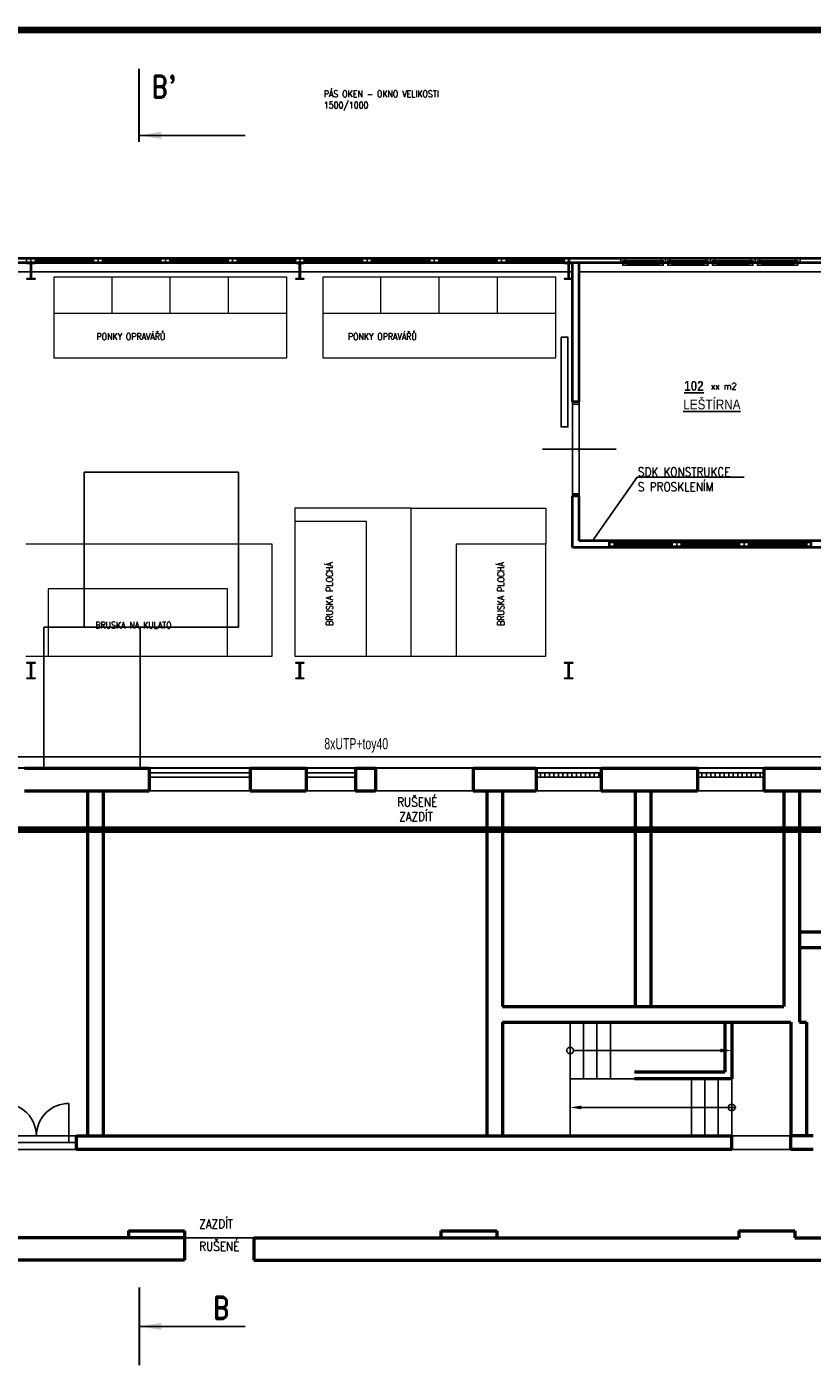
# Model space of a CAD drawing. Header units: millimetres. Extents: x -29135 to 388014, y -22277 to 596511.
# Tile 6 of 12: x 325433 to 342958, y -13082 to 16770. Entities that reach past the tile are written whole.
import ezdxf
from ezdxf.lldxf.tags import DXFTag

# ---------------------------------------------------------------- set-up
doc = ezdxf.new("R2010")
doc.units = ezdxf.units.MM
for name, color, linetype in [('_SK popis', 3, 'Continuous'), ('_strukturka', 3, 'Continuous'), ('IN_C_CERCHOVANA', 7, 'DIVIDE'), ('IN_C_TENKA', 7, 'Continuous'), ('IN_HELP', 6, 'Continuous'), ('IN_LEGENDA_M', 3, 'Continuous'), ('IN_NS_TENKA', 7, 'Continuous'), ('IN_NS_VYPLNE OTVORU', 7, 'Continuous'), ('IN_TEXT', 7, 'Continuous'), ('IN_VYPLNE OTVORU', 7, 'Continuous')]:
    doc.layers.add(name, color=color, linetype=linetype)
for name, color, linetype, lineweight in [('IN_C_TLUSTA', 7, 'Continuous', 50), ('IN_NS_TLUSTA', 7, 'Continuous', 40), ('IN_SLOUPY', 7, 'Continuous', 30)]:
    doc.layers.add(name, color=color, linetype=linetype, lineweight=lineweight)
doc.styles.add('Koty', font='romand.shx', dxfattribs={"width": 0.9})
doc.styles.add('ROMAND', font='romand.shx', dxfattribs={"width": 0.85})
doc.styles.add('ROMANS', font='ic-romans.shx', dxfattribs={"width": 0.8})
tags = doc.linetypes.add('DASHDOT', pattern=[0.5, 0.25, -0.125, 0, -0.125]).pattern_tags.tags
tags[10:11] = [DXFTag(74, 4), DXFTag(75, 0), DXFTag(340, '0'), DXFTag(46, 0.0), DXFTag(50, 0.0), DXFTag(44, 0.0), DXFTag(45, 0.0)]
tags[8:9] = [DXFTag(74, 4), DXFTag(75, 0), DXFTag(340, '0'), DXFTag(46, 0.0), DXFTag(50, 0.0), DXFTag(44, 0.0), DXFTag(45, 0.0)]
tags[6:7] = [DXFTag(74, 4), DXFTag(75, 0), DXFTag(340, '0'), DXFTag(46, 0.0), DXFTag(50, 0.0), DXFTag(44, 0.0), DXFTag(45, 0.0)]
tags[4:5] = [DXFTag(74, 4), DXFTag(75, 0), DXFTag(340, '0'), DXFTag(46, 0.0), DXFTag(50, 0.0), DXFTag(44, 0.0), DXFTag(45, 0.0)]
tags = doc.linetypes.add('DIVIDE', pattern=[8, 3, -1.5, 0.25, -1.5, 0.25, -1.5]).pattern_tags.tags
tags[14:15] = [DXFTag(74, 4), DXFTag(75, 0), DXFTag(340, '0'), DXFTag(46, 0.0), DXFTag(50, 0.0), DXFTag(44, 0.0), DXFTag(45, 0.0)]
tags[12:13] = [DXFTag(74, 4), DXFTag(75, 0), DXFTag(340, '0'), DXFTag(46, 0.0), DXFTag(50, 0.0), DXFTag(44, 0.0), DXFTag(45, 0.0)]
tags[10:11] = [DXFTag(74, 4), DXFTag(75, 0), DXFTag(340, '0'), DXFTag(46, 0.0), DXFTag(50, 0.0), DXFTag(44, 0.0), DXFTag(45, 0.0)]
tags[8:9] = [DXFTag(74, 4), DXFTag(75, 0), DXFTag(340, '0'), DXFTag(46, 0.0), DXFTag(50, 0.0), DXFTag(44, 0.0), DXFTag(45, 0.0)]
tags[6:7] = [DXFTag(74, 4), DXFTag(75, 0), DXFTag(340, '0'), DXFTag(46, 0.0), DXFTag(50, 0.0), DXFTag(44, 0.0), DXFTag(45, 0.0)]
tags[4:5] = [DXFTag(74, 4), DXFTag(75, 0), DXFTag(340, '0'), DXFTag(46, 0.0), DXFTag(50, 0.0), DXFTag(44, 0.0), DXFTag(45, 0.0)]
tags = doc.linetypes.add('TEČKOVANÁ', pattern=[6.35, 0, -6.35]).pattern_tags.tags
tags[6:7] = [DXFTag(74, 4), DXFTag(75, 0), DXFTag(340, '0'), DXFTag(46, 0.0), DXFTag(50, 0.0), DXFTag(44, 0.0), DXFTag(45, 0.0)]
tags[4:5] = [DXFTag(74, 4), DXFTag(75, 0), DXFTag(340, '0'), DXFTag(46, 0.0), DXFTag(50, 0.0), DXFTag(44, 0.0), DXFTag(45, 0.0)]
doc.dimstyles.new('IN_100', dxfattribs={"dimtxt": 200, "dimasz": 80, "dimexe": 40, "dimexo": 250, "dimgap": 150, "dimtad": 1, "dimtoh": 1, "dimdec": 4, "dimdsep": 46, "dimlunit": 6, "dimtxsty": 'Koty', "dimblk": 'ARCHTICK', "dimcen": 0.09, "dimclre": 256, "dimclrt": 7, "dimadec": 0, "dimazin": 0, "dimtfac": 1, "dimtdec": 4, "dimtofl": 0, "dimtmove": 1, "dimatfit": 3, "dimfxl": 1, "dimtolj": 1, "dimtzin": 0, "dimarcsym": 0})

# ---------------------------------------------------------------- blocks, each defined once
blk = doc.blocks.new('_ArchTick')
at = {"color": 0, "linetype": 'ByBlock', "lineweight": 13, "transparency": 33554687, "const_width": 0.15}
blk.add_lwpolyline([(-0.5, -0.5), (0.5, 0.5)], dxfattribs=at)

msp = doc.modelspace()

# ---------------------------------------------------------------- linework, layer by layer
at = {"color": 7, "linetype": 'Continuous', "lineweight": 15, "transparency": 33554687}
for p, q in [((327335.47609, 11184.98494), (326035.4759, 11184.98494)), ((326035.4759, 11184.98494), (326035.4759, 10384.98571)), ((327335.47609, 10384.98571), (327335.47609, 11184.98494)), ((328635.4758, 11184.98494), (327335.47609, 11184.98494)), ((328635.4758, 10384.98571), (328635.4758, 11184.98494)), ((329935.47552, 11184.98494), (328635.4758, 11184.98494)), ((329935.47552, 10384.98571), (329935.47552, 11184.98494)), ((331235.47571, 11184.98494), (329935.47552, 11184.98494)), ((331235.47571, 10384.98571), (331235.47571, 11184.98494)), ((333335.47609, 11184.98494), (332035.4759, 11184.98494)), ((332035.4759, 11184.98494), (332035.4759, 10384.98571)), ((333335.47609, 10384.98571), (333335.47609, 11184.98494)), ((334635.47628, 11184.98494), (333335.47609, 11184.98494)), ((334635.47628, 10384.98571), (334635.47628, 11184.98494)), ((335935.47552, 11184.98494), (334635.47628, 11184.98494)), ((335935.47552, 10384.98571), (335935.47552, 11184.98494)), ((337235.47666, 11184.98494), (335935.47552, 11184.98494)), ((337235.47666, 10384.98571), (337235.47666, 11184.98494)), ((326035.4759, 10384.98571), (331235.47571, 10384.98571)), ((326035.4759, 10384.98571), (326035.4759, 9384.98571)), ((331235.47571, 9384.98571), (331235.47571, 10384.98571)), ((332035.4759, 10384.98571), (337235.47666, 10384.98571)), ((332035.4759, 10384.98571), (332035.4759, 9384.98571)), ((337235.47666, 9384.98571), (337235.47666, 10384.98571)), ((326035.4759, 9384.98571), (331235.47571, 9384.98571)), ((332035.4759, 9384.98571), (337235.47666, 9384.98571))]:
    msp.add_line(p, q, dxfattribs=at)
at = {"linetype": 'TEČKOVANÁ', "lineweight": 13, "ltscale": 20, "transparency": 33554687}
for p, q in [((334010.47666, 6032.43438), (331410.47628, 6032.43438)), ((331410.47628, 6032.43438), (331410.47628, 5732.43514)), ((334010.47666, 2732.43514), (334010.47666, 6032.43438)), ((334010.47666, 2732.43514), (334010.47666, 6032.43438)), ((334010.47666, 6032.43438), (337010.47666, 6032.43438)), ((337010.47666, 6032.43438), (337010.47666, 5232.43514)), ((330910.47629, 5232.43514), (325410.47581, 5232.43514)), ((330910.47629, 2732.43514), (330910.47629, 5232.43514)), ((325410.47581, 2732.43514), (325910.47581, 2732.43514)), ((329910.47628, 2732.43514), (330910.47629, 2732.43514)), ((333010.47666, 2732.43514), (334010.47666, 2732.43514)), ((334010.47666, 2732.43514), (335010.47667, 2732.43514))]:
    msp.add_line(p, q, dxfattribs=at)
at = {"linetype": 'Continuous', "lineweight": 15, "transparency": 33554687}
for p, q in [((331410.47628, 5732.43514), (331410.47628, 2732.43514)), ((333010.47666, 5732.43514), (331410.47628, 5732.43514)), ((333010.47666, 2732.43514), (333010.47666, 5732.43514)), ((335010.47667, 5232.43514), (335010.47667, 2732.43514)), ((337010.47666, 5232.43514), (335010.47667, 5232.43514)), ((337010.47666, 2732.43514), (337010.47666, 5232.43514)), ((325910.47581, 4232.43514), (325910.47581, 2732.43514)), ((329910.47628, 4232.43514), (325910.47581, 4232.43514)), ((329910.47628, 2732.43514), (329910.47628, 4232.43514)), ((325910.47581, 2732.43514), (329910.47628, 2732.43514)), ((331410.47628, 2732.43514), (333010.47666, 2732.43514)), ((335010.47667, 2732.43514), (337010.47666, 2732.43514))]:
    msp.add_line(p, q, dxfattribs=at)
at = {"layer": '_strukturka'}
msp.add_line((323524.49518, 487.79447), (347252.03397, 487.79447), dxfattribs=at)
at = {"layer": 'IN_C_CERCHOVANA', "ltscale": 50, "transparency": 33554687}
for p, q in [((341160.47666, -7967.56486), (342480.47666, -7967.56486)), ((324755.47667, -8267.56486), (326540.47666, -8267.56486)), ((341160.47666, -8267.56486), (342480.47666, -8267.56486)), ((328950.47666, -10237.56486), (330500.47666, -10237.56486))]:
    msp.add_line(p, q, dxfattribs=at)
at = {"layer": 'IN_C_TENKA', "color": 8, "transparency": 33554687}
for p, q in [((326710.47666, 6832.43514), (326710.47666, 3382.43514)), ((326710.47666, 6832.43514), (330160.47666, 6832.43514)), ((330160.47666, 6832.43514), (330160.47666, 3382.43514)), ((325810.47666, 3382.43514), (325810.47666, 232.43514)), ((325810.47666, 3382.43514), (327965.47666, 3382.43514)), ((326710.47666, 3382.43514), (330160.47666, 3382.43514)), ((327965.47666, 3382.43514), (327965.47666, 232.43514))]:
    msp.add_line(p, q, dxfattribs=at)
at = {"layer": 'IN_C_TENKA', "transparency": 33554687}
for p, q in [((328165.47666, 232.43514), (330415.47666, 232.43514)), ((331665.47666, 232.43514), (332765.47666, 232.43514)), ((336795.47666, 232.43514), (338245.47666, 232.43514)), ((340395.47666, 232.43514), (341875.47666, 232.43514)), ((328165.47666, -267.56486), (330415.47666, -267.56486)), ((331665.47666, -267.56486), (332765.47666, -267.56486)), ((333215.47666, -267.56486), (335395.47666, -267.56486)), ((336795.47666, -267.56486), (338245.47666, -267.56486)), ((340395.47666, -267.56486), (341875.47666, -267.56486)), ((337555.47666, -5427.56486), (337555.47666, -7967.56486)), ((337855.47667, -5427.56486), (337855.47666, -6697.56486)), ((338155.47667, -5427.56486), (338155.47666, -6697.56486)), ((338455.47667, -5427.56486), (338455.47666, -6697.56486)), ((341160.47666, -6697.56486), (337555.47666, -6697.56486)), ((340260.47666, -6697.56485), (340260.47666, -7967.56485)), ((340560.47666, -6697.56486), (340560.47666, -7967.56486)), ((340860.47666, -6697.56486), (340860.47666, -7967.56486))]:
    msp.add_line(p, q, dxfattribs=at)
at = {"layer": 'IN_C_TENKA'}
for p, q in [((336045.47666, -7967.56486), (336045.47666, -5427.56486)), ((336045.47666, -5427.56486), (341160.47666, -5427.56486)), ((341160.47666, -5427.56486), (341160.47666, -7967.56486)), ((341160.47666, -7967.56486), (336045.47666, -7967.56486))]:
    msp.add_line(p, q, dxfattribs=at)
at = {"layer": 'IN_C_TENKA', "transparency": 33554687}
msp.add_lwpolyline([(338058.04403, 5302.43514), (339050.36463, 6724.11379), (341437.27849, 6724.11379)], dxfattribs=at)
for centre in [(337555.47666, -6062.56486), (341160.47667, -7332.56485)]:
    msp.add_circle(centre, 75, dxfattribs=at)
at = {"layer": 'IN_C_TLUSTA', "transparency": 33554687}
for p, q in [((325380.47666, 232.43514), (328165.47666, 232.43514)), ((328165.47666, 232.43514), (328165.47666, -267.56486)), ((330415.47666, 232.43514), (330415.47666, -267.56486)), ((330415.47666, 232.43514), (331665.47666, 232.43514)), ((331665.47666, 232.43514), (331665.47666, -267.56486)), ((332765.47666, 232.43514), (332765.47666, -267.56486)), ((332765.47666, 232.43514), (333215.47666, 232.43514)), ((333215.47666, 232.43514), (333215.47666, -267.56486)), ((335395.47666, 232.43514), (335395.47666, -267.56486)), ((335395.47666, 232.43514), (336795.47666, 232.43514)), ((336795.47666, 232.43514), (336795.47666, -267.56486)), ((338245.47666, 232.43514), (338245.47666, -267.56486)), ((338245.47666, 232.43514), (340395.47666, 232.43514)), ((340395.47666, 232.43514), (340395.47666, -267.56486)), ((341875.47666, 232.43514), (341875.47666, -267.56486)), ((341875.47666, 232.43514), (343945.47666, 232.43514)), ((325380.47666, -267.56486), (328165.47666, -267.56486)), ((326785.47666, -267.56486), (326785.47666, -7967.56486)), ((327135.47666, -267.56486), (327135.47666, -7967.56486)), ((330415.47666, -267.56486), (331665.47666, -267.56486)), ((332765.47666, -267.56486), (333215.47666, -267.56486)), ((335395.47666, -267.56486), (336795.47666, -267.56486)), ((335695.47666, -267.56486), (335695.47666, -7967.56486)), ((336045.47666, -267.56486), (336045.47666, -5077.56486)), ((338245.47666, -267.56486), (340395.47666, -267.56486)), ((339005.47666, -267.56486), (339005.47666, -5077.56486)), ((339355.47666, -267.56486), (339355.47666, -5077.56486)), ((341875.47666, -267.56486), (343945.47666, -267.56486)), ((342320.47666, -267.56486), (342320.47666, -5077.56486)), ((342670.47666, -267.56486), (342670.47666, -5427.56486)), ((342670.47666, -3417.56486), (347610.47666, -3417.56486)), ((342670.47666, -3767.56486), (347610.47666, -3767.56486)), ((336045.47666, -5077.56486), (340825.47666, -5077.56486)), ((339255.47666, -5077.56486), (342320.47666, -5077.56486)), ((336045.47666, -5427.56486), (342480.47666, -5427.56486)), ((336045.47666, -5427.56486), (336045.47666, -7967.56486)), ((341010.47666, -5427.56486), (341010.47666, -6547.56486)), ((341160.47666, -5427.56486), (341160.47666, -6697.56486)), ((342480.47666, -5427.56486), (342480.47666, -7967.56486)), ((342670.47666, -5427.56486), (342830.47666, -5427.56486)), ((342830.47666, -5427.56486), (342830.47666, -7967.56486)), ((341010.47666, -6547.56486), (338989.03612, -6547.56486)), ((341160.47666, -6697.56486), (338989.03612, -6697.56486)), ((326540.47666, -8267.56486), (326540.47666, -7967.56486)), ((326540.47666, -7967.56486), (341160.47666, -7967.56486)), ((341160.47666, -8267.56486), (341160.47666, -7967.56486)), ((342480.47666, -8267.56486), (342480.47666, -7967.56486)), ((342980.47666, -7967.56486), (342480.47666, -7967.56486)), ((341160.47666, -8267.56486), (326540.47666, -8267.56486)), ((342980.47666, -8267.56486), (342480.47666, -8267.56486)), ((327700.47666, -10087.56486), (328950.47666, -10087.56486)), ((327700.47666, -10087.56486), (327700.47666, -10237.56486)), ((328950.47666, -10087.56486), (328950.47666, -10237.56486)), ((334670.47666, -10087.56486), (335920.47666, -10087.56486)), ((334670.47666, -10087.56486), (334670.47666, -10237.56486)), ((335920.47666, -10087.56486), (335920.47666, -10237.56486)), ((341320.47666, -10087.56486), (342570.47666, -10087.56486)), ((341320.47666, -10087.56486), (341320.47666, -10237.56486)), ((342570.47666, -10087.56486), (342570.47666, -10237.56486)), ((328950.47666, -10237.56486), (322287.99493, -10237.56486)), ((328950.47666, -10237.56486), (328950.47666, -10737.56486)), ((330500.47666, -10237.56486), (330500.47666, -10737.56486)), ((330500.47666, -10237.56486), (337100.47666, -10237.56486)), ((335920.47666, -10237.56486), (341320.47666, -10237.56486)), ((342570.47666, -10237.56486), (347970.47666, -10237.56486)), ((328950.47666, -10737.56486), (313770.47666, -10737.56486)), ((330500.47666, -10737.56486), (360029.3649, -10737.56486))]:
    msp.add_line(p, q, dxfattribs=at)
at = {"layer": 'IN_HELP', "color": 9, "transparency": 33554687, "const_width": 150}
msp.add_lwpolyline([(322560.47666, 16694.78997), (360281.56415, 16694.78997), (360281.56415, -1134.40668), (322560.47666, -1134.40668)], close=True, dxfattribs=at)
at = {"layer": 'IN_HELP', "color": 7, "lineweight": 30, "transparency": 33554687}
msp.add_lwpolyline([(322560.47666, 11602.43514), (355760.47666, 11602.43514), (355760.47666, 2502.43514), (354410.47666, 2502.43514), (354410.47666, 2402.43514), (348810.47666, 2402.43514), (348810.47666, 2502.43514), (347460.47666, 2502.43514), (347460.47666, 1002.43514), (347560.47666, 1002.43514), (347560.47666, 232.43514), (322560.47666, 232.43514)], close=True, dxfattribs=at)
at = {"layer": 'IN_NS_TENKA', "transparency": 33554687}
for p, q in [((337610.47666, 11302.43514), (296210.47666, 11302.43514)), ((344540.47666, 11302.43514), (337760.47666, 11302.43514))]:
    msp.add_line(p, q, dxfattribs=at)
at = {"layer": 'IN_NS_TLUSTA', "transparency": 33554687}
for p, q in [((355760.47666, 11602.43514), (295910.47666, 11602.43514)), ((355660.47666, 11502.43514), (296010.47666, 11502.43514)), ((337525.47666, 11602.43514), (337525.47666, 11502.43514)), ((337610.47666, 8402.43514), (337610.47666, 11502.43514)), ((337760.47666, 8402.43514), (337760.47666, 11502.43514)), ((337760.47666, 8402.43514), (337610.47666, 8402.43514)), ((337610.47666, 5152.43514), (337610.47666, 6302.43514)), ((337760.47666, 6302.43514), (337610.47666, 6302.43514)), ((337760.47666, 5302.43514), (337760.47666, 6302.43514)), ((347290.47666, 5152.43514), (337610.47666, 5152.43514)), ((344540.47666, 5302.43514), (337760.47666, 5302.43514)), ((338435.47666, 5152.43514), (338435.47666, 5302.43514)), ((342935.47666, 5152.43514), (342935.47666, 5302.43514))]:
    msp.add_line(p, q, dxfattribs=at)
at = {"layer": 'IN_NS_VYPLNE OTVORU', "transparency": 33554687}
for p, q in [((337610.47666, 8402.43514), (337610.47666, 6302.43514)), ((337760.47666, 8402.43514), (337760.47666, 6302.43514)), ((337760.47666, 8352.43514), (337610.47666, 8352.43514)), ((337760.47666, 6352.43514), (337610.47666, 6352.43514))]:
    msp.add_line(p, q, dxfattribs=at)
msp.add_lwpolyline([(337356.22329, 9846.72355), (337506.22329, 9846.72355), (337506.22329, 7846.72355), (337356.22329, 7846.72355)], close=True, dxfattribs=at)
at = {"layer": 'IN_SLOUPY', "transparency": 33554687}
for points in [[(325521.47666, 11173.13514), (325521.47666, 11471.73514, 0.4142135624), (325503.47666, 11489.73514), (325440.47666, 11489.73514), (325440.47666, 11502.43514), (325610.47666, 11502.43514), (325610.47666, 11489.73514), (325547.47666, 11489.73514, 0.4142135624), (325529.47666, 11471.73514), (325529.47666, 11173.13514, 0.4142135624), (325547.47666, 11155.13514), (325610.47666, 11155.13514), (325610.47666, 11142.43514), (325440.47666, 11142.43514), (325440.47666, 11155.13514), (325503.47666, 11155.13514, 0.4142135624), (325521.47666, 11173.13514)], [(331521.47666, 11173.13514), (331521.47666, 11471.73514, 0.4142135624), (331503.47666, 11489.73514), (331440.47666, 11489.73514), (331440.47666, 11502.43514), (331610.47666, 11502.43514), (331610.47666, 11489.73514), (331547.47666, 11489.73514, 0.4142135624), (331529.47666, 11471.73514), (331529.47666, 11173.13514, 0.4142135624), (331547.47666, 11155.13514), (331610.47666, 11155.13514), (331610.47666, 11142.43514), (331440.47666, 11142.43514), (331440.47666, 11155.13514), (331503.47666, 11155.13514, 0.4142135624), (331521.47666, 11173.13514)], [(337521.47666, 11173.13514), (337521.47666, 11471.73514, 0.4142135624), (337503.47666, 11489.73514), (337440.47666, 11489.73514), (337440.47666, 11502.43514), (337610.47666, 11502.43514), (337610.47666, 11489.73514), (337547.47666, 11489.73514, 0.4142135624), (337529.47666, 11471.73514), (337529.47666, 11173.13514, 0.4142135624), (337547.47666, 11155.13514), (337610.47666, 11155.13514), (337610.47666, 11142.43514), (337440.47666, 11142.43514), (337440.47666, 11155.13514), (337503.47666, 11155.13514, 0.4142135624), (337521.47666, 11173.13514)], [(325521.47666, 2263.13514), (325521.47666, 2561.73514, 0.4142135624), (325503.47666, 2579.73514), (325440.47666, 2579.73514), (325440.47666, 2592.43514), (325610.47666, 2592.43514), (325610.47666, 2579.73514), (325547.47666, 2579.73514, 0.4142135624), (325529.47666, 2561.73514), (325529.47666, 2263.13514, 0.4142135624), (325547.47666, 2245.13514), (325610.47666, 2245.13514), (325610.47666, 2232.43514), (325440.47666, 2232.43514), (325440.47666, 2245.13514), (325503.47666, 2245.13514, 0.4142135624), (325521.47666, 2263.13514)], [(331521.47666, 2263.13514), (331521.47666, 2561.73514, 0.4142135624), (331503.47666, 2579.73514), (331440.47666, 2579.73514), (331440.47666, 2592.43514), (331610.47666, 2592.43514), (331610.47666, 2579.73514), (331547.47666, 2579.73514, 0.4142135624), (331529.47666, 2561.73514), (331529.47666, 2263.13514, 0.4142135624), (331547.47666, 2245.13514), (331610.47666, 2245.13514), (331610.47666, 2232.43514), (331440.47666, 2232.43514), (331440.47666, 2245.13514), (331503.47666, 2245.13514, 0.4142135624), (331521.47666, 2263.13514)], [(337521.47666, 2263.13514), (337521.47666, 2561.73514, 0.4142135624), (337503.47666, 2579.73514), (337440.47666, 2579.73514), (337440.47666, 2592.43514), (337610.47666, 2592.43514), (337610.47666, 2579.73514), (337547.47666, 2579.73514, 0.4142135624), (337529.47666, 2561.73514), (337529.47666, 2263.13514, 0.4142135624), (337547.47666, 2245.13514), (337610.47666, 2245.13514), (337610.47666, 2232.43514), (337440.47666, 2232.43514), (337440.47666, 2245.13514), (337503.47666, 2245.13514, 0.4142135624), (337521.47666, 2263.13514)]]:
    msp.add_lwpolyline(points, format="xyb", close=True, dxfattribs=at)
at = {"layer": 'IN_TEXT', "linetype": 'DASHDOT', "lineweight": 30, "ltscale": 1500, "transparency": 33554687}
for p, q in [((327938.8477, 14200.7226), (327938.8477, 15833.74148)), ((327938.8477, -11349.86881), (327938.8477, -13081.98582))]:
    msp.add_line(p, q, dxfattribs=at)
at = {"layer": 'IN_TEXT', "linetype": 'ByBlock', "transparency": 33554687}
msp.add_line((336940.09807, 7352.43514), (338580.85526, 7352.43514), dxfattribs=at)
at = {"layer": 'IN_TEXT'}
for points in [[(340910.47666, -6062.56486), (337655.47666, -6062.56486)], [(337805.47667, -7332.56485), (341260.47667, -7332.56485)]]:
    msp.add_lwpolyline(points, dxfattribs=at)
for points in [[(340910.47666, -6020.8982), (341160.47666, -6062.56486), (340910.47666, -6104.23153)], [(337805.47667, -7374.23152), (337555.47667, -7332.56485), (337805.47667, -7290.89819)]]:
    msp.add_solid(points, dxfattribs=at)
at = {"layer": 'IN_VYPLNE OTVORU', "transparency": 33554687}
for p, q in [((326925.47666, 11592.4321), (325575.47666, 11592.43088)), ((326925.47666, 11562.43088), (325625.47666, 11562.42966)), ((326925.47666, 11542.43088), (325625.47666, 11542.42966)), ((326925.47666, 11512.43088), (325625.47666, 11512.43088)), ((328425.47666, 11592.43332), (327075.47666, 11592.4321)), ((328425.47666, 11562.4321), (327125.47666, 11562.43088)), ((328425.47666, 11542.4321), (327125.47666, 11542.43088)), ((328425.47666, 11512.4321), (327125.47666, 11512.4321)), ((329925.47666, 11592.43453), (328575.47666, 11592.43332)), ((329925.47666, 11562.43332), (328625.47666, 11562.4321)), ((329925.47666, 11542.43332), (328625.47666, 11542.4321)), ((329925.47666, 11512.43332), (328625.47666, 11512.43332)), ((331425.47666, 11592.43088), (330075.47666, 11592.42966)), ((331425.47666, 11562.42966), (330125.47666, 11562.42845)), ((331425.47666, 11542.42966), (330125.47666, 11542.42845)), ((331425.47666, 11512.42966), (330125.47666, 11512.42966)), ((332925.47666, 11592.43088), (331575.47666, 11592.42966)), ((332925.47666, 11562.42966), (331625.47666, 11562.42845)), ((332925.47666, 11542.42966), (331625.47666, 11542.42845)), ((332925.47666, 11512.42966), (331625.47666, 11512.42966)), ((334425.47666, 11592.4321), (333075.47666, 11592.43088)), ((334425.47666, 11562.43088), (333125.47666, 11562.42966)), ((334425.47666, 11542.43088), (333125.47666, 11542.42966)), ((334425.47666, 11512.43088), (333125.47666, 11512.43088)), ((335925.47666, 11592.43088), (334575.47666, 11592.42966)), ((335925.47666, 11562.42966), (334625.47666, 11562.42845)), ((335925.47666, 11542.42966), (334625.47666, 11542.42845)), ((335925.47666, 11512.42966), (334625.47666, 11512.42966)), ((337425.47666, 11592.4321), (336075.47666, 11592.43088)), ((337425.47666, 11562.43088), (336125.47666, 11562.42966)), ((337425.47666, 11542.43088), (336125.47666, 11542.42966)), ((337425.47666, 11512.43088), (336125.47666, 11512.43088)), ((339585.47765, 11602.43682), (338685.47666, 11602.43514)), ((339535.47666, 11552.43682), (338785.47568, 11552.43561)), ((339535.47666, 11512.43682), (338835.47568, 11512.43561)), ((339535.47666, 11492.43682), (338835.47568, 11492.43561)), ((339535.47666, 11452.43682), (338835.47568, 11452.43682)), ((340585.47765, 11602.43851), (339685.47666, 11602.43682)), ((340535.47765, 11552.43851), (339785.47666, 11552.43729)), ((340535.47765, 11512.43851), (339835.47666, 11512.43729)), ((340535.47765, 11492.43851), (339835.47666, 11492.43729)), ((340535.47765, 11452.43851), (339835.47666, 11452.43851)), ((341585.47963, 11602.44019), (340685.47864, 11602.43851)), ((341535.47864, 11552.44019), (340785.47765, 11552.43897)), ((341535.47864, 11512.44019), (340835.47765, 11512.43897)), ((341535.47864, 11492.44019), (340835.47765, 11492.43897)), ((341535.47864, 11452.44019), (340835.47765, 11452.44019)), ((342585.47963, 11602.44187), (341685.47864, 11602.44019)), ((342535.47963, 11552.44187), (341785.47864, 11552.44065)), ((342535.47963, 11512.44187), (341835.47864, 11512.44065)), ((342535.47963, 11492.44187), (341835.47864, 11492.44065)), ((342535.47963, 11452.44187), (341835.47864, 11452.44187)), ((339835.47666, 5267.43636), (338485.47666, 5267.43514)), ((339835.47666, 5237.43514), (338535.47666, 5237.43392)), ((339835.47666, 5217.43514), (338535.47666, 5217.43392)), ((339835.47666, 5187.43514), (338535.47666, 5187.43514)), ((341335.47666, 5267.43636), (339985.47666, 5267.43514)), ((341335.47666, 5237.43514), (340035.47666, 5237.43392)), ((341335.47666, 5217.43514), (340035.47666, 5217.43392)), ((341335.47666, 5187.43514), (340035.47666, 5187.43514)), ((342835.47666, 5267.43758), (341485.47666, 5267.43636)), ((342835.47666, 5237.43636), (341535.47666, 5237.43514)), ((342835.47666, 5217.43636), (341535.47666, 5217.43514)), ((342835.47666, 5187.43636), (341535.47666, 5187.43636)), ((328165.47666, 132.43514), (330415.47666, 132.43514)), ((328165.47666, 32.43514), (330415.47666, 32.43514)), ((331665.47666, 132.43514), (332765.47666, 132.43514)), ((331665.47666, 32.43514), (332765.47666, 32.43514)), ((336795.47666, 132.43514), (338245.47666, 132.43514)), ((336795.47666, 132.43514), (336795.47666, 32.43514)), ((336795.47666, 32.43514), (338245.47666, 32.43514)), ((336895.47666, 132.43514), (336895.47666, 32.43514)), ((336995.47666, 132.43514), (336995.47666, 32.43514)), ((337095.47666, 132.43514), (337095.47666, 32.43514)), ((337195.47666, 132.43514), (337195.47666, 32.43514)), ((337295.47666, 132.43514), (337295.47666, 32.43514)), ((337395.47666, 132.43514), (337395.47666, 32.43514)), ((337495.47666, 132.43514), (337495.47666, 32.43514)), ((337595.47666, 132.43514), (337595.47666, 32.43514)), ((337695.47666, 132.43514), (337695.47666, 32.43514)), ((337795.47666, 132.43514), (337795.47666, 32.43514)), ((337895.47666, 132.43514), (337895.47666, 32.43514)), ((337995.47666, 132.43514), (337995.47666, 32.43514)), ((338095.47666, 132.43514), (338095.47666, 32.43514)), ((338195.47666, 132.43514), (338195.47666, 32.43514)), ((340395.47666, 132.43514), (341875.47666, 132.43514)), ((340395.47666, 32.43514), (341875.47666, 32.43514)), ((340495.47666, 132.43514), (340495.47666, 32.43514)), ((340595.47666, 132.43514), (340595.47666, 32.43514)), ((340695.47666, 132.43514), (340695.47666, 32.43514)), ((340795.47666, 132.43514), (340795.47666, 32.43514)), ((340895.47666, 132.43514), (340895.47666, 32.43514)), ((340995.47666, 132.43514), (340995.47666, 32.43514)), ((341095.47666, 132.43514), (341095.47666, 32.43514)), ((341195.47666, 132.43514), (341195.47666, 32.43514)), ((341295.47666, 132.43514), (341295.47666, 32.43514)), ((341395.47666, 132.43514), (341395.47666, 32.43514)), ((341495.47666, 132.43514), (341495.47666, 32.43514)), ((341595.47666, 132.43514), (341595.47666, 32.43514)), ((341695.47666, 132.43514), (341695.47666, 32.43514)), ((341795.47666, 132.43514), (341795.47666, 32.43514)), ((324755.47666, -7967.56486), (326540.47666, -7967.56486)), ((326372.97666, -8117.56486), (326372.97666, -7967.56486)), ((324755.47666, -8117.56486), (326540.47666, -8117.56486))]:
    msp.add_line(p, q, dxfattribs=at)
at = {"layer": 'IN_VYPLNE OTVORU'}
msp.add_line((326372.97666, -7967.56486), (326372.97666, -7242.56486), dxfattribs=at)
at = {"layer": 'IN_VYPLNE OTVORU', "transparency": 33554687}
for points in [[(325425.47666, 11592.43149), (325525.47666, 11592.43149), (325525.47666, 11512.43027), (325425.47666, 11512.43027)], [(325625.47666, 11592.43088), (325525.47666, 11592.43088), (325525.47666, 11512.43088), (325625.47666, 11512.43088)], [(326925.47666, 11592.4321), (327025.47666, 11592.4321), (327025.47666, 11512.43088), (326925.47666, 11512.43088)], [(327125.47666, 11592.4321), (327025.47666, 11592.4321), (327025.47666, 11512.4321), (327125.47666, 11512.4321)], [(328425.47666, 11592.43332), (328525.47666, 11592.43332), (328525.47666, 11512.4321), (328425.47666, 11512.4321)], [(328625.47666, 11592.43332), (328525.47666, 11592.43332), (328525.47666, 11512.43332), (328625.47666, 11512.43332)], [(329925.47666, 11592.43453), (330025.47666, 11592.43453), (330025.47666, 11512.43332), (329925.47666, 11512.43332)], [(330125.47666, 11592.42966), (330025.47666, 11592.42966), (330025.47666, 11512.42966), (330125.47666, 11512.42966)], [(331425.47666, 11592.43088), (331525.47666, 11592.43088), (331525.47666, 11512.42966), (331425.47666, 11512.42966)], [(331625.47666, 11592.42966), (331525.47666, 11592.42966), (331525.47666, 11512.42966), (331625.47666, 11512.42966)], [(332925.47666, 11592.43088), (333025.47666, 11592.43088), (333025.47666, 11512.42966), (332925.47666, 11512.42966)], [(333125.47666, 11592.43088), (333025.47666, 11592.43088), (333025.47666, 11512.43088), (333125.47666, 11512.43088)], [(334425.47666, 11592.4321), (334525.47666, 11592.4321), (334525.47666, 11512.43088), (334425.47666, 11512.43088)], [(334625.47666, 11592.42966), (334525.47666, 11592.42966), (334525.47666, 11512.42966), (334625.47666, 11512.42966)], [(335925.47666, 11592.43088), (336025.47666, 11592.43088), (336025.47666, 11512.42966), (335925.47666, 11512.42966)], [(336125.47666, 11592.43088), (336025.47666, 11592.43088), (336025.47666, 11512.43088), (336125.47666, 11512.43088)], [(337425.47666, 11592.4321), (337525.47666, 11592.4321), (337525.47666, 11512.43088), (337425.47666, 11512.43088)], [(338835.47568, 11552.43561), (338735.47568, 11552.43561), (338735.47568, 11452.43561), (338835.47568, 11452.43561)], [(339535.47666, 11552.43682), (339635.47666, 11552.43682), (339635.47666, 11452.43682), (339535.47666, 11452.43682)], [(339835.47666, 11552.43729), (339735.47666, 11552.43729), (339735.47666, 11452.43729), (339835.47666, 11452.43729)], [(340535.47765, 11552.43851), (340635.47765, 11552.43851), (340635.47765, 11452.43851), (340535.47765, 11452.43851)], [(340835.47765, 11552.43897), (340735.47765, 11552.43897), (340735.47765, 11452.43897), (340835.47765, 11452.43897)], [(341535.47864, 11552.44019), (341635.47864, 11552.44019), (341635.47864, 11452.44019), (341535.47864, 11452.44019)], [(341835.47864, 11552.44065), (341735.47864, 11552.44065), (341735.47864, 11452.44065), (341835.47864, 11452.44065)], [(342535.47963, 11552.44187), (342635.47963, 11552.44187), (342635.47963, 11452.44187), (342535.47963, 11452.44187)], [(338535.47666, 5267.43514), (338435.47666, 5267.43514), (338435.47666, 5187.43514), (338535.47666, 5187.43514)], [(339835.47666, 5267.43636), (339935.47666, 5267.43636), (339935.47666, 5187.43514), (339835.47666, 5187.43514)], [(340035.47666, 5267.43514), (339935.47666, 5267.43514), (339935.47666, 5187.43514), (340035.47666, 5187.43514)], [(341335.47666, 5267.43636), (341435.47666, 5267.43636), (341435.47666, 5187.43514), (341335.47666, 5187.43514)], [(341535.47666, 5267.43636), (341435.47666, 5267.43636), (341435.47666, 5187.43636), (341535.47666, 5187.43636)], [(342835.47666, 5267.43758), (342935.47666, 5267.43758), (342935.47666, 5187.43636), (342835.47666, 5187.43636)]]:
    msp.add_lwpolyline(points, close=True, dxfattribs=at)
for points in [[(338785.47568, 11552.43561), (338785.47568, 11602.43561), (338685.47568, 11602.43561), (338685.47568, 11502.43561), (338735.47568, 11502.43561)], [(339585.47666, 11552.43682), (339585.47666, 11602.43682), (339685.47666, 11602.43682), (339685.47666, 11502.43682), (339635.47666, 11502.43682)], [(339785.47666, 11552.43729), (339785.47666, 11602.43729), (339685.47666, 11602.43729), (339685.47666, 11502.43729), (339735.47666, 11502.43729)], [(340585.47765, 11552.43851), (340585.47765, 11602.43851), (340685.47765, 11602.43851), (340685.47765, 11502.43851), (340635.47765, 11502.43851)], [(340785.47765, 11552.43897), (340785.47765, 11602.43897), (340685.47765, 11602.43897), (340685.47765, 11502.43897), (340735.47765, 11502.43897)], [(341585.47864, 11552.44019), (341585.47864, 11602.44019), (341685.47864, 11602.44019), (341685.47864, 11502.44019), (341635.47864, 11502.44019)], [(341785.47864, 11552.44065), (341785.47864, 11602.44065), (341685.47864, 11602.44065), (341685.47864, 11502.44065), (341735.47864, 11502.44065)], [(342585.47963, 11552.44187), (342585.47963, 11602.44187), (342685.47963, 11602.44187), (342685.47963, 11502.44187), (342635.47963, 11502.44187)]]:
    msp.add_lwpolyline(points, dxfattribs=at)
at = {"layer": 'IN_VYPLNE OTVORU'}
for centre, start, end in [((324922.97666, -7967.56486), 359.999999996, 90.000000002), ((326372.97666, -7967.56486), 89.999999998, 180.000000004)]:
    msp.add_arc(centre, 725, start, end, dxfattribs=at)

# ---------------------------------------------------------------- texts
at = {"layer": '_SK popis', "style": 'ROMANS', "width": 0.7}
msp.add_text('8xUTP+toy40', height=250, dxfattribs=at).set_placement((332071.87038, 655.05157))
at = {"layer": 'IN_HELP', "color": 7, "linetype": 'ByBlock', "transparency": 33554687, "insert": (340694.10075, 8829.39706), "char_height": 150, "width": 5666.3746334, "attachment_point": 1, "style": 'Koty'}
msp.add_mtext('\\pt450;xx m2', dxfattribs=at)
at = {"layer": 'IN_LEGENDA_M', "color": 7, "transparency": 33554687, "char_height": 220, "attachment_point": 1, "style": 'ROMAND'}
for s, insert, width in [('{\\fArial|b1|i0|c238|p34;\\L102}', (340099.99473, 8869.98972), 407.1865763), ('{\\fArial|b0|i0|c238|p34;\\LLEŠTÍRNA}', (340080.37993, 8456.4521), 1280.0758527)]:
    msp.add_mtext(s, dxfattribs=dict(at, insert=insert, width=width))
at = {"layer": 'IN_TEXT', "color": 0, "style": 'ROMAND', "width": 0.85}
for p in [(332262.81214, 3411.16318), (336087.65207, 3411.16318)]:
    msp.add_text('BRUSKA PLOCHÁ', height=150, rotation=90, dxfattribs=at).set_placement(p)
msp.add_text('BRUSKA NA KULATO', height=150, dxfattribs=at).set_placement((326964.19847, 3348.89088))
at = {"layer": 'IN_TEXT', "transparency": 33554687, "style": 'ROMAND'}
for s, insert, char_height, width, attachment_point in [("{\\C0;B'}", (328215.86367, 15181.86629), 500, 369.2857143, 7), ('{\\C0;PÁS OKEN - OKNO VELIKOSTI 1500/1000}', (332061.10537, 15347.37252), 150, 3352.3199396, 1), ('{\\C0;PONKY OPRAVÁŘŮ}', (326989.03774, 9784.23859), 150, 4736.4075106, 7), ('{\\C0;PONKY OPRAVÁŘŮ}', (332599.12087, 9784.23859), 150, 4736.4075106, 7), ('{\\C0;SDK KONSTRUKCE S PROSKLENÍM}', (339070.89852, 6408.60928), 200, 2497.377199, 7), ('{\\C0;RUŠENÉ}', (333696.49458, -622.99388), 200, 2497.377199, 7), ('{\\C0;ZAZDÍT}', (333741.5514, -944.44147), 200, 2497.377199, 7), ('{\\C0;ZAZDÍT}', (329281.25235, -10029.03744), 200, 2497.377199, 7), ('{\\C0;RUŠENÉ}', (329281.25235, -10529.03744), 200, 2497.377199, 7), ('{\\C0;B}', (329589.44479, -12051.29306), 500, 369.2857143, 7)]:
    msp.add_mtext(s, dxfattribs=dict(at, insert=insert, char_height=char_height, width=width, attachment_point=attachment_point))
at = {"layer": 'IN_TEXT', "linetype": 'ByBlock', "transparency": 33554687, "insert": (295124.3427, 9021.94709), "char_height": 200, "width": 827.5, "attachment_point": 1, "style": 'Koty'}
msp.add_mtext('\\pi182.32143,t782.32143;900\\P\\pi109.46429,t709.46429;1970', dxfattribs=at)

# ---------------------------------------------------------------- leaders
at = {"layer": 'IN_TEXT', "transparency": 33554687}
for points in [[(327938.8477, 14347.97178), (330305.18025, 14347.97178)], [(327938.8477, -12215.92731), (330305.18025, -12215.92731)]]:
    msp.add_leader(points, dimstyle='IN_100', override={"dimasz": 500, "dimgap": 150, "dimtad": 0, "dimclrd": 256}, dxfattribs=at)

doc.saveas('drawing.dxf')
